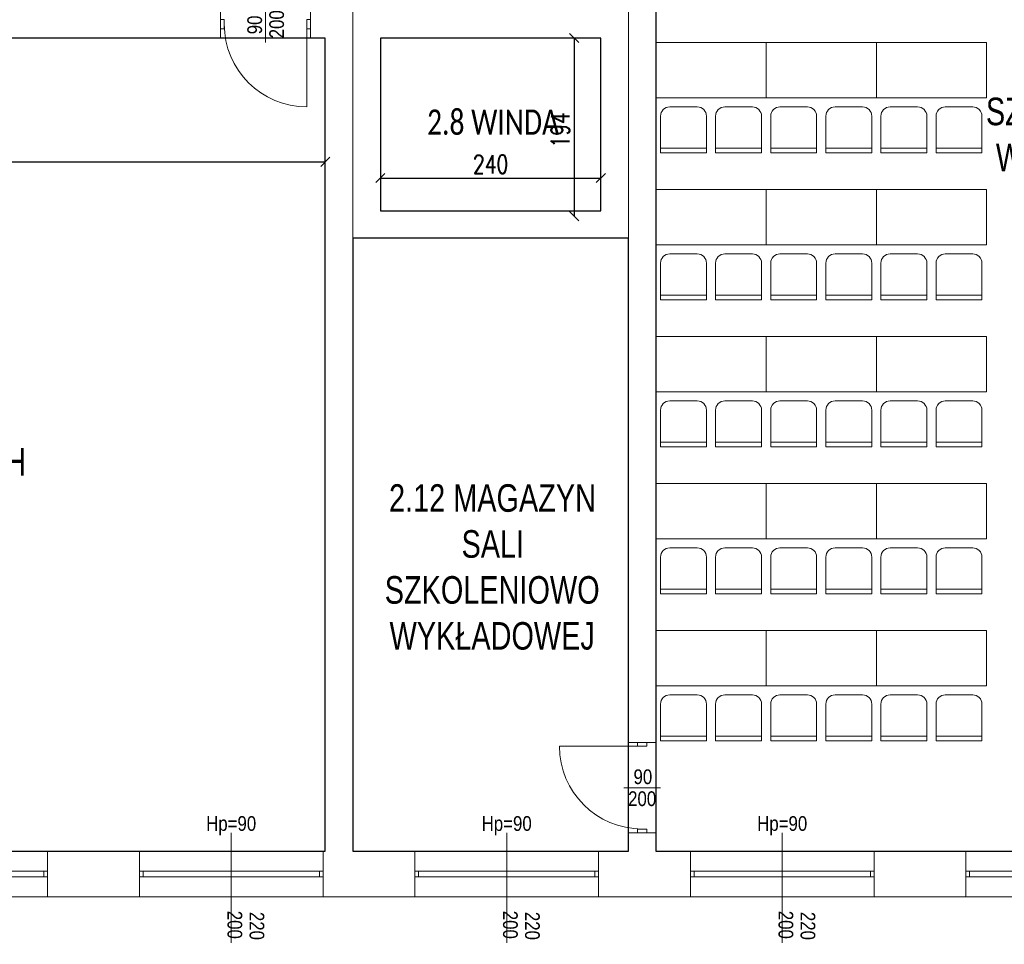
# Model space of a CAD drawing. Header units: metres. Extents: x 8472212 to 8494180, y 5728195 to 5779639.
# Tile 22 of 106: x 8476707 to 8477779, y 5733680 to 5734687. Entities that reach past the tile are written whole.
import ezdxf
from ezdxf.enums import TextEntityAlignment as Align

# ---------------------------------------------------------------- set-up
doc = ezdxf.new("R2010")
doc.units = ezdxf.units.M
doc.header["$MEASUREMENT"] = 0
doc.layers.get('0').update_dxf_attribs({"color": 250, "linetype": 'CONTINUOUS'})
doc.layers.get('Defpoints').update_dxf_attribs({"linetype": 'CONTINUOUS'})
doc.layers.add('!!powierzchnie', color=31, linetype='CONTINUOUS', plot=False)
doc.layers.add('!montaz', color=253, linetype='CONTINUOUS', lineweight=9, transparency=0.5)
for name, color, linetype, lineweight in [('!opisy', 255, 'CONTINUOUS', 9), ('!parapety', 21, 'CONTINUOUS', 9), ('!stolarka zew', 4, 'CONTINUOUS', 9), ('!ściany konstrukcyjne', 7, 'CONTINUOUS', 18), ('000 RZUTY STOLARKA DRZWIOWA WEW', 151, 'CONTINUOUS', 9), ('opisy', 2, 'CONTINUOUS', 5), ('opisy ramki linie', 101, 'CONTINUOUS', 5)]:
    doc.layers.add(name, color=color, linetype=linetype, lineweight=lineweight)
doc.styles.add('opis mały', font='ARIALN.TTF', dxfattribs={"height": 16})
doc.styles.get("Standard").update_dxf_attribs({"font": 'Simplex.SHX', "width": 0.75})
doc.dimstyles.new('ISO-25', dxfattribs={"dimtxt": 20, "dimasz": 10, "dimexe": 1.25, "dimexo": 0.625, "dimgap": 5, "dimtad": 1, "dimdec": 0, "dimtxsty": 'Standard', "dimblk": 'OBLIQUE', "dimcen": 2.5, "dimse1": 1, "dimse2": 1, "dimadec": 0, "dimazin": 0, "dimtfac": 1, "dimtdec": 0, "dimtmove": 0, "dimatfit": 3, "dimfxl": 1, "dimarcsym": 0})

# ---------------------------------------------------------------- blocks, each defined once
blk = doc.blocks.new('_Oblique')
at = {"color": 0, "linetype": 'ByBlock', "lineweight": -2}
blk.add_line((-0.5, -0.5), (0.5, 0.5), dxfattribs=at)
blk = doc.blocks.new('*D517')
at = {"layer": '!opisy', "color": 0, "linetype": 'Continuous', "lineweight": -2, "transparency": 16777216}
blk.add_line((8476146.1, 5734666.8), (8476146.1, 5733781.8), dxfattribs=at)
at = {"layer": 'Defpoints', "color": 0, "linetype": 'Continuous', "transparency": 16777216}
for p in [(8477039.5, 5734666.8), (8476146.1, 5733781.8), (8477039.5, 5733781.8)]:
    blk.add_point(p, dxfattribs=at)
at = {"layer": '!opisy', "color": 0, "linetype": 'Continuous', "lineweight": -2, "transparency": 16777216, "xscale": 10, "yscale": 10, "zscale": 10}
for p, rotation in [((8476146.1, 5734666.8), 90), ((8476146.1, 5733781.8), 270)]:
    blk.add_blockref('_Oblique', p, dxfattribs=dict(at, rotation=rotation))
at = {"layer": '!opisy', "color": 0, "linetype": 'Continuous', "transparency": 16777216, "insert": (8476131.1, 5734201.8), "char_height": 20, "attachment_point": 5, "rotation": 90}
blk.add_mtext('885', dxfattribs=at)
blk = doc.blocks.new('*D518')
at = {"layer": '!opisy', "color": 0, "linetype": 'Continuous', "lineweight": -2, "transparency": 16777216}
blk.add_line((8475924.5, 5734532.1), (8477039.5, 5734532.1), dxfattribs=at)
at = {"layer": 'Defpoints', "color": 0, "linetype": 'Continuous', "transparency": 16777216}
for p in [(8475924.5, 5734681.8), (8477039.5, 5734681.8), (8477039.5, 5734532.1)]:
    blk.add_point(p, dxfattribs=at)
at = {"layer": '!opisy', "color": 0, "linetype": 'Continuous', "lineweight": -2, "transparency": 16777216, "xscale": 10, "yscale": 10, "zscale": 10, "rotation": 180}
blk.add_blockref('_Oblique', (8475924.5, 5734532.1), dxfattribs=at)
at = {"layer": '!opisy', "color": 0, "linetype": 'Continuous', "lineweight": -2, "transparency": 16777216, "xscale": 10, "yscale": 10, "zscale": 10}
blk.add_blockref('_Oblique', (8477039.5, 5734532.1), dxfattribs=at)
at = {"layer": '!opisy', "color": 0, "linetype": 'Continuous', "transparency": 16777216, "insert": (8476482, 5734547.1), "char_height": 20, "attachment_point": 5}
blk.add_mtext('1115', dxfattribs=at)
blk = doc.blocks.new('*D526')
at = {"layer": '!opisy', "color": 0, "linetype": 'Continuous', "lineweight": -2, "transparency": 16777216}
blk.add_line((8477310.4, 5734666.8), (8477310.4, 5734472.8), dxfattribs=at)
at = {"layer": 'Defpoints', "color": 0, "linetype": 'Continuous', "transparency": 16777216}
for p in [(8477339.5, 5734666.8), (8477310.4, 5734472.8), (8477345.5, 5734472.8)]:
    blk.add_point(p, dxfattribs=at)
at = {"layer": '!opisy', "color": 0, "linetype": 'Continuous', "lineweight": -2, "transparency": 16777216, "xscale": 10, "yscale": 10, "zscale": 10}
for p, rotation in [((8477310.4, 5734666.8), 90), ((8477310.4, 5734472.8), 270)]:
    blk.add_blockref('_Oblique', p, dxfattribs=dict(at, rotation=rotation))
at = {"layer": '!opisy', "color": 0, "linetype": 'Continuous', "transparency": 16777216, "insert": (8477295.4, 5734566.8), "char_height": 20, "attachment_point": 5, "rotation": 90}
blk.add_mtext('194', dxfattribs=at)
blk = doc.blocks.new('*D527')
at = {"layer": '!opisy', "color": 0, "linetype": 'Continuous', "lineweight": -2, "transparency": 16777216}
blk.add_line((8477099.5, 5734514.4), (8477339.5, 5734514.4), dxfattribs=at)
at = {"layer": 'Defpoints', "color": 0, "linetype": 'Continuous', "transparency": 16777216}
for p in [(8477339.5, 5734514.4), (8477099.5, 5734478.8), (8477339.5, 5734478.8)]:
    blk.add_point(p, dxfattribs=at)
at = {"layer": '!opisy', "color": 0, "linetype": 'Continuous', "lineweight": -2, "transparency": 16777216, "xscale": 10, "yscale": 10, "zscale": 10, "rotation": 180}
blk.add_blockref('_Oblique', (8477099.5, 5734514.4), dxfattribs=at)
at = {"layer": '!opisy', "color": 0, "linetype": 'Continuous', "lineweight": -2, "transparency": 16777216, "xscale": 10, "yscale": 10, "zscale": 10}
blk.add_blockref('_Oblique', (8477339.5, 5734514.4), dxfattribs=at)
at = {"layer": '!opisy', "color": 0, "linetype": 'Continuous', "transparency": 16777216, "insert": (8477219.5, 5734529.4), "char_height": 20, "attachment_point": 5}
blk.add_mtext('240', dxfattribs=at)
blk = doc.blocks.new('*D539')
at = {"layer": '!opisy', "color": 0, "linetype": 'Continuous', "lineweight": -2, "transparency": 16777216}
blk.add_line((8478195.7, 5735747.3), (8478195.7, 5733781.8), dxfattribs=at)
at = {"layer": 'Defpoints', "color": 0, "linetype": 'Continuous', "transparency": 16777216}
for p in [(8477399.5, 5735747.3), (8477399.5, 5733781.8), (8478195.7, 5733781.8)]:
    blk.add_point(p, dxfattribs=at)
at = {"layer": '!opisy', "color": 0, "linetype": 'Continuous', "lineweight": -2, "transparency": 16777216, "xscale": 10, "yscale": 10, "zscale": 10}
for p, rotation in [((8478195.7, 5735747.3), 90), ((8478195.7, 5733781.8), 270)]:
    blk.add_blockref('_Oblique', p, dxfattribs=dict(at, rotation=rotation))
at = {"layer": '!opisy', "color": 0, "linetype": 'Continuous', "transparency": 16777216, "insert": (8478180.7, 5735098.3), "char_height": 20, "attachment_point": 5, "rotation": 90}
blk.add_mtext('1966', dxfattribs=at)
blk = doc.blocks.new('*U463')
for p, q in [((34, 5), (30, 5)), ((34, -5), (34, 5)), ((124, -5), (124, 5)), ((124, 5), (128, 5)), ((124, 0), (124, -90)), ((34, -5), (30, -5)), ((124, -5), (128, -5))]:
    blk.add_line(p, q)
blk.add_arc((124, 0), 90, 180, 270)
at = {"layer": 'opisy'}
blk.add_line((79, -20), (79, 20), dxfattribs=at)
at = {"layer": 'opisy', "style": 'opis mały', "flags": 8}
for tag, p in [('SZEROKOŚĆ_DRZWI_AUTO', (75.1, -0.7)), ('WYSOKOŚĆ_DRZWI', (99, 0))]:
    blk.add_attdef(tag, text='', height=16, rotation=90, dxfattribs=at).set_placement(p, align=Align.CENTER)
blk = doc.blocks.new('*U464')
for p, q in [((44, 0), (44, 90)), ((44, 5), (40, 5)), ((44, 5), (44, -5)), ((134, 5), (138, 5)), ((134, 5), (134, -5)), ((44, -5), (40, -5)), ((134, -5), (138, -5))]:
    blk.add_line(p, q)
blk.add_arc((44, 0), 90, 0, 90)
at = {"layer": 'opisy'}
blk.add_line((89, -20), (89, 20), dxfattribs=at)
at = {"layer": 'opisy', "style": 'opis mały', "flags": 8}
for tag, p in [('SZEROKOŚĆ_DRZWI_AUTO', (85.1, -0.7)), ('WYSOKOŚĆ_DRZWI', (109, 0))]:
    blk.add_attdef(tag, text='', height=16, rotation=90, dxfattribs=at).set_placement(p, align=Align.CENTER)
blk = doc.blocks.new('*U545')
at = {"layer": '!parapety'}
for p, q in [((7761.5, -4380.1), (7961.5, -4380.1)), ((7761.5, -4430.1), (7961.5, -4430.1))]:
    blk.add_line(p, q, dxfattribs=at)
at = {"layer": '!stolarka zew'}
for p, q in [((7961.5, -4402.1), (7761.5, -4402.1)), ((7765.5, -4402.1), (7765.5, -4408.1)), ((7957.5, -4402.1), (7957.5, -4408.1)), ((7961.5, -4408.1), (7761.5, -4408.1))]:
    blk.add_line(p, q, dxfattribs=at)
at = {"layer": '!ściany konstrukcyjne'}
for p, q in [((7761.5, -4430.1), (7761.5, -4380.1)), ((7961.5, -4430.1), (7961.5, -4380.1))]:
    blk.add_line(p, q, dxfattribs=at)
at = {"layer": 'opisy ramki linie'}
for p, q in [((7861.5, -4330.1), (7861.5, -4380.1)), ((7861.5, -4380.1), (7861.5, -4450.1))]:
    blk.add_line(p, q, dxfattribs=at)
at = {"layer": 'opisy', "style": 'opis mały', "flags": 8}
for tag, p in [('SZEROKOŚĆ_OKNO', (7857.5, -4365.1)), ('WYSOKOŚĆ_OKNO', (7881.5, -4363.9))]:
    blk.add_attdef(tag, p, '', height=16, rotation=90, dxfattribs=at)
blk.add_attdef('WYSOKOŚĆ_PARAPETU', text='', height=16, dxfattribs=at).set_placement((7861.5, -4460.1), align=Align.MIDDLE_CENTER)
blk = doc.blocks.new('*U546')
at = {"layer": '!parapety'}
for p, q in [((7761.5, -4380.1), (7961.5, -4380.1)), ((7761.5, -4430.1), (7961.5, -4430.1))]:
    blk.add_line(p, q, dxfattribs=at)
at = {"layer": '!stolarka zew'}
for p, q in [((7961.5, -4402.1), (7761.5, -4402.1)), ((7765.5, -4402.1), (7765.5, -4408.1)), ((7957.5, -4402.1), (7957.5, -4408.1)), ((7961.5, -4408.1), (7761.5, -4408.1))]:
    blk.add_line(p, q, dxfattribs=at)
at = {"layer": '!ściany konstrukcyjne'}
for p, q in [((7761.5, -4430.1), (7761.5, -4380.1)), ((7961.5, -4430.1), (7961.5, -4380.1))]:
    blk.add_line(p, q, dxfattribs=at)
at = {"layer": 'opisy ramki linie'}
for p, q in [((7861.5, -4330.1), (7861.5, -4380.1)), ((7861.5, -4380.1), (7861.5, -4450.1))]:
    blk.add_line(p, q, dxfattribs=at)
at = {"layer": 'opisy', "style": 'opis mały', "flags": 8}
for tag, p in [('SZEROKOŚĆ_OKNO', (7857.5, -4365.1)), ('WYSOKOŚĆ_OKNO', (7881.5, -4363.9))]:
    blk.add_attdef(tag, p, '', height=16, rotation=90, dxfattribs=at)
blk.add_attdef('WYSOKOŚĆ_PARAPETU', text='', height=16, dxfattribs=at).set_placement((7861.5, -4460.1), align=Align.MIDDLE_CENTER)
blk = doc.blocks.new('*U547')
at = {"layer": '!parapety'}
for p, q in [((7761.5, -4380.1), (7961.5, -4380.1)), ((7761.5, -4430.1), (7961.5, -4430.1))]:
    blk.add_line(p, q, dxfattribs=at)
at = {"layer": '!stolarka zew'}
for p, q in [((7961.5, -4402.1), (7761.5, -4402.1)), ((7765.5, -4402.1), (7765.5, -4408.1)), ((7957.5, -4402.1), (7957.5, -4408.1)), ((7961.5, -4408.1), (7761.5, -4408.1))]:
    blk.add_line(p, q, dxfattribs=at)
at = {"layer": '!ściany konstrukcyjne'}
for p, q in [((7761.5, -4430.1), (7761.5, -4380.1)), ((7961.5, -4430.1), (7961.5, -4380.1))]:
    blk.add_line(p, q, dxfattribs=at)
at = {"layer": 'opisy ramki linie'}
for p, q in [((7861.5, -4330.1), (7861.5, -4380.1)), ((7861.5, -4380.1), (7861.5, -4450.1))]:
    blk.add_line(p, q, dxfattribs=at)
at = {"layer": 'opisy', "style": 'opis mały', "flags": 8}
for tag, p in [('SZEROKOŚĆ_OKNO', (7857.5, -4365.1)), ('WYSOKOŚĆ_OKNO', (7881.5, -4363.9))]:
    blk.add_attdef(tag, p, '', height=16, rotation=90, dxfattribs=at)
blk.add_attdef('WYSOKOŚĆ_PARAPETU', text='', height=16, dxfattribs=at).set_placement((7861.5, -4460.1), align=Align.MIDDLE_CENTER)
blk = doc.blocks.new('*U541')
at = {"layer": '!parapety'}
for p, q in [((7761.5, -4380.1), (7961.5, -4380.1)), ((7761.5, -4430.1), (7961.5, -4430.1))]:
    blk.add_line(p, q, dxfattribs=at)
at = {"layer": '!stolarka zew'}
for p, q in [((7961.5, -4402.1), (7761.5, -4402.1)), ((7765.5, -4402.1), (7765.5, -4408.1)), ((7957.5, -4402.1), (7957.5, -4408.1)), ((7961.5, -4408.1), (7761.5, -4408.1))]:
    blk.add_line(p, q, dxfattribs=at)
at = {"layer": '!ściany konstrukcyjne'}
for p, q in [((7761.5, -4430.1), (7761.5, -4380.1)), ((7961.5, -4430.1), (7961.5, -4380.1))]:
    blk.add_line(p, q, dxfattribs=at)
at = {"layer": 'opisy ramki linie'}
for p, q in [((7861.5, -4330.1), (7861.5, -4380.1)), ((7861.5, -4380.1), (7861.5, -4450.1))]:
    blk.add_line(p, q, dxfattribs=at)
at = {"layer": 'opisy', "style": 'opis mały', "flags": 8}
for tag, p in [('SZEROKOŚĆ_OKNO', (7857.5, -4365.1)), ('WYSOKOŚĆ_OKNO', (7881.5, -4363.9))]:
    blk.add_attdef(tag, p, '', height=16, rotation=90, dxfattribs=at)
blk.add_attdef('WYSOKOŚĆ_PARAPETU', text='', height=16, dxfattribs=at).set_placement((7861.5, -4460.1), align=Align.MIDDLE_CENTER)
blk = doc.blocks.new('*U542')
at = {"layer": '!parapety'}
for p, q in [((7761.5, -4380.1), (7961.5, -4380.1)), ((7761.5, -4430.1), (7961.5, -4430.1))]:
    blk.add_line(p, q, dxfattribs=at)
at = {"layer": '!stolarka zew'}
for p, q in [((7961.5, -4402.1), (7761.5, -4402.1)), ((7765.5, -4402.1), (7765.5, -4408.1)), ((7957.5, -4402.1), (7957.5, -4408.1)), ((7961.5, -4408.1), (7761.5, -4408.1))]:
    blk.add_line(p, q, dxfattribs=at)
at = {"layer": '!ściany konstrukcyjne'}
for p, q in [((7761.5, -4430.1), (7761.5, -4380.1)), ((7961.5, -4430.1), (7961.5, -4380.1))]:
    blk.add_line(p, q, dxfattribs=at)
at = {"layer": 'opisy ramki linie'}
for p, q in [((7861.5, -4330.1), (7861.5, -4380.1)), ((7861.5, -4380.1), (7861.5, -4450.1))]:
    blk.add_line(p, q, dxfattribs=at)
at = {"layer": 'opisy', "style": 'opis mały', "flags": 8}
for tag, p in [('SZEROKOŚĆ_OKNO', (7857.5, -4365.1)), ('WYSOKOŚĆ_OKNO', (7881.5, -4363.9))]:
    blk.add_attdef(tag, p, '', height=16, rotation=90, dxfattribs=at)
blk.add_attdef('WYSOKOŚĆ_PARAPETU', text='', height=16, dxfattribs=at).set_placement((7861.5, -4460.1), align=Align.MIDDLE_CENTER)

msp = doc.modelspace()

# ---------------------------------------------------------------- linework, layer by layer
at = {"layer": '!!powierzchnie', "linetype": 'Continuous'}
for points in [[(8477399.5, 5735747.3), (8477399.5, 5733781.8), (8478349.5, 5733781.8), (8478349.5, 5735747.3), (8477399.5, 5735747.3)], [(8475924.5, 5734666.8), (8475924.5, 5733781.8), (8477039.5, 5733781.8), (8477039.5, 5734666.8), (8475924.5, 5734666.8)], [(8477099.5, 5734666.8), (8477099.5, 5734478.8), (8477339.5, 5734478.8), (8477339.5, 5734666.8), (8477099.5, 5734666.8)], [(8477369.5, 5734448.8), (8477069.5, 5734448.8), (8477069.5, 5733781.8), (8477369.5, 5733781.8), (8477369.5, 5734448.8)]]:
    msp.add_lwpolyline(points, dxfattribs=at)
at = {"layer": '!montaz', "linetype": 'Continuous'}
for p, q in [((8477454.5, 5734546.8), (8477404.5, 5734546.8)), ((8477464.5, 5734546.8), (8477514.5, 5734546.8)), ((8477574.5, 5734546.8), (8477524.5, 5734546.8)), ((8477584.5, 5734546.8), (8477634.5, 5734546.8)), ((8477694.5, 5734546.8), (8477644.5, 5734546.8)), ((8477704.5, 5734546.8), (8477754.5, 5734546.8)), ((8477454.5, 5734541.8), (8477404.5, 5734541.8)), ((8477464.5, 5734541.8), (8477514.5, 5734541.8)), ((8477574.5, 5734541.8), (8477524.5, 5734541.8)), ((8477584.5, 5734541.8), (8477634.5, 5734541.8)), ((8477694.5, 5734541.8), (8477644.5, 5734541.8)), ((8477704.5, 5734541.8), (8477754.5, 5734541.8)), ((8477454.5, 5734386.8), (8477404.5, 5734386.8)), ((8477464.5, 5734386.8), (8477514.5, 5734386.8)), ((8477574.5, 5734386.8), (8477524.5, 5734386.8)), ((8477584.5, 5734386.8), (8477634.5, 5734386.8)), ((8477694.5, 5734386.8), (8477644.5, 5734386.8)), ((8477704.5, 5734386.8), (8477754.5, 5734386.8)), ((8477454.5, 5734381.8), (8477404.5, 5734381.8)), ((8477464.5, 5734381.8), (8477514.5, 5734381.8)), ((8477574.5, 5734381.8), (8477524.5, 5734381.8)), ((8477584.5, 5734381.8), (8477634.5, 5734381.8)), ((8477694.5, 5734381.8), (8477644.5, 5734381.8)), ((8477704.5, 5734381.8), (8477754.5, 5734381.8)), ((8477454.5, 5734226.8), (8477404.5, 5734226.8)), ((8477464.5, 5734226.8), (8477514.5, 5734226.8)), ((8477574.5, 5734226.8), (8477524.5, 5734226.8)), ((8477584.5, 5734226.8), (8477634.5, 5734226.8)), ((8477694.5, 5734226.8), (8477644.5, 5734226.8)), ((8477704.5, 5734226.8), (8477754.5, 5734226.8)), ((8477454.5, 5734221.8), (8477404.5, 5734221.8)), ((8477464.5, 5734221.8), (8477514.5, 5734221.8)), ((8477574.5, 5734221.8), (8477524.5, 5734221.8)), ((8477584.5, 5734221.8), (8477634.5, 5734221.8)), ((8477694.5, 5734221.8), (8477644.5, 5734221.8)), ((8477704.5, 5734221.8), (8477754.5, 5734221.8)), ((8477454.5, 5734066.8), (8477404.5, 5734066.8)), ((8477464.5, 5734066.8), (8477514.5, 5734066.8)), ((8477574.5, 5734066.8), (8477524.5, 5734066.8)), ((8477584.5, 5734066.8), (8477634.5, 5734066.8)), ((8477694.5, 5734066.8), (8477644.5, 5734066.8)), ((8477704.5, 5734066.8), (8477754.5, 5734066.8)), ((8477454.5, 5734061.8), (8477404.5, 5734061.8)), ((8477464.5, 5734061.8), (8477514.5, 5734061.8)), ((8477574.5, 5734061.8), (8477524.5, 5734061.8)), ((8477584.5, 5734061.8), (8477634.5, 5734061.8)), ((8477694.5, 5734061.8), (8477644.5, 5734061.8)), ((8477704.5, 5734061.8), (8477754.5, 5734061.8)), ((8477454.5, 5733906.8), (8477404.5, 5733906.8)), ((8477464.5, 5733906.8), (8477514.5, 5733906.8)), ((8477574.5, 5733906.8), (8477524.5, 5733906.8)), ((8477584.5, 5733906.8), (8477634.5, 5733906.8)), ((8477694.5, 5733906.8), (8477644.5, 5733906.8)), ((8477704.5, 5733906.8), (8477754.5, 5733906.8)), ((8477454.5, 5733901.8), (8477404.5, 5733901.8)), ((8477464.5, 5733901.8), (8477514.5, 5733901.8)), ((8477574.5, 5733901.8), (8477524.5, 5733901.8)), ((8477584.5, 5733901.8), (8477634.5, 5733901.8)), ((8477694.5, 5733901.8), (8477644.5, 5733901.8)), ((8477704.5, 5733901.8), (8477754.5, 5733901.8))]:
    msp.add_line(p, q, dxfattribs=at)
for points in [[(8477399.5, 5734661.8), (8477519.5, 5734661.8), (8477519.5, 5734601.8), (8477399.5, 5734601.8), (8477399.5, 5734661.8)], [(8477519.5, 5734661.8), (8477639.5, 5734661.8), (8477639.5, 5734601.8), (8477519.5, 5734601.8), (8477519.5, 5734661.8)], [(8477639.5, 5734661.8), (8477759.5, 5734661.8), (8477759.5, 5734601.8), (8477639.5, 5734601.8), (8477639.5, 5734661.8)], [(8477399.5, 5734501.8), (8477519.5, 5734501.8), (8477519.5, 5734441.8), (8477399.5, 5734441.8), (8477399.5, 5734501.8)], [(8477519.5, 5734501.8), (8477639.5, 5734501.8), (8477639.5, 5734441.8), (8477519.5, 5734441.8), (8477519.5, 5734501.8)], [(8477639.5, 5734501.8), (8477759.5, 5734501.8), (8477759.5, 5734441.8), (8477639.5, 5734441.8), (8477639.5, 5734501.8)], [(8477399.5, 5734341.8), (8477519.5, 5734341.8), (8477519.5, 5734281.8), (8477399.5, 5734281.8), (8477399.5, 5734341.8)], [(8477519.5, 5734341.8), (8477639.5, 5734341.8), (8477639.5, 5734281.8), (8477519.5, 5734281.8), (8477519.5, 5734341.8)], [(8477639.5, 5734341.8), (8477759.5, 5734341.8), (8477759.5, 5734281.8), (8477639.5, 5734281.8), (8477639.5, 5734341.8)], [(8477399.5, 5734181.8), (8477519.5, 5734181.8), (8477519.5, 5734121.8), (8477399.5, 5734121.8), (8477399.5, 5734181.8)], [(8477519.5, 5734181.8), (8477639.5, 5734181.8), (8477639.5, 5734121.8), (8477519.5, 5734121.8), (8477519.5, 5734181.8)], [(8477639.5, 5734181.8), (8477759.5, 5734181.8), (8477759.5, 5734121.8), (8477639.5, 5734121.8), (8477639.5, 5734181.8)], [(8477399.5, 5734021.8), (8477519.5, 5734021.8), (8477519.5, 5733961.8), (8477399.5, 5733961.8), (8477399.5, 5734021.8)], [(8477519.5, 5734021.8), (8477639.5, 5734021.8), (8477639.5, 5733961.8), (8477519.5, 5733961.8), (8477519.5, 5734021.8)], [(8477639.5, 5734021.8), (8477759.5, 5734021.8), (8477759.5, 5733961.8), (8477639.5, 5733961.8), (8477639.5, 5734021.8)]]:
    msp.add_lwpolyline(points, dxfattribs=at)
for points in [[(8477454.5, 5734581.8), (8477454.5, 5734541.8), (8477404.5, 5734541.8), (8477404.5, 5734581.8, -0.414214), (8477414.5, 5734591.8), (8477444.5, 5734591.8, -0.414214)], [(8477464.5, 5734581.8), (8477464.5, 5734541.8), (8477514.5, 5734541.8), (8477514.5, 5734581.8, 0.414214), (8477504.5, 5734591.8), (8477474.5, 5734591.8, 0.414214)], [(8477574.5, 5734581.8), (8477574.5, 5734541.8), (8477524.5, 5734541.8), (8477524.5, 5734581.8, -0.414214), (8477534.5, 5734591.8), (8477564.5, 5734591.8, -0.414214)], [(8477584.5, 5734581.8), (8477584.5, 5734541.8), (8477634.5, 5734541.8), (8477634.5, 5734581.8, 0.414214), (8477624.5, 5734591.8), (8477594.5, 5734591.8, 0.414214)], [(8477694.5, 5734581.8), (8477694.5, 5734541.8), (8477644.5, 5734541.8), (8477644.5, 5734581.8, -0.414214), (8477654.5, 5734591.8), (8477684.5, 5734591.8, -0.414214)], [(8477704.5, 5734581.8), (8477704.5, 5734541.8), (8477754.5, 5734541.8), (8477754.5, 5734581.8, 0.414214), (8477744.5, 5734591.8), (8477714.5, 5734591.8, 0.414214)], [(8477454.5, 5734421.8), (8477454.5, 5734381.8), (8477404.5, 5734381.8), (8477404.5, 5734421.8, -0.414214), (8477414.5, 5734431.8), (8477444.5, 5734431.8, -0.414214)], [(8477464.5, 5734421.8), (8477464.5, 5734381.8), (8477514.5, 5734381.8), (8477514.5, 5734421.8, 0.414214), (8477504.5, 5734431.8), (8477474.5, 5734431.8, 0.414214)], [(8477574.5, 5734421.8), (8477574.5, 5734381.8), (8477524.5, 5734381.8), (8477524.5, 5734421.8, -0.414214), (8477534.5, 5734431.8), (8477564.5, 5734431.8, -0.414214)], [(8477584.5, 5734421.8), (8477584.5, 5734381.8), (8477634.5, 5734381.8), (8477634.5, 5734421.8, 0.414214), (8477624.5, 5734431.8), (8477594.5, 5734431.8, 0.414214)], [(8477694.5, 5734421.8), (8477694.5, 5734381.8), (8477644.5, 5734381.8), (8477644.5, 5734421.8, -0.414214), (8477654.5, 5734431.8), (8477684.5, 5734431.8, -0.414214)], [(8477704.5, 5734421.8), (8477704.5, 5734381.8), (8477754.5, 5734381.8), (8477754.5, 5734421.8, 0.414214), (8477744.5, 5734431.8), (8477714.5, 5734431.8, 0.414214)], [(8477454.5, 5734261.8), (8477454.5, 5734221.8), (8477404.5, 5734221.8), (8477404.5, 5734261.8, -0.414214), (8477414.5, 5734271.8), (8477444.5, 5734271.8, -0.414214)], [(8477464.5, 5734261.8), (8477464.5, 5734221.8), (8477514.5, 5734221.8), (8477514.5, 5734261.8, 0.414214), (8477504.5, 5734271.8), (8477474.5, 5734271.8, 0.414214)], [(8477574.5, 5734261.8), (8477574.5, 5734221.8), (8477524.5, 5734221.8), (8477524.5, 5734261.8, -0.414214), (8477534.5, 5734271.8), (8477564.5, 5734271.8, -0.414214)], [(8477584.5, 5734261.8), (8477584.5, 5734221.8), (8477634.5, 5734221.8), (8477634.5, 5734261.8, 0.414214), (8477624.5, 5734271.8), (8477594.5, 5734271.8, 0.414214)], [(8477694.5, 5734261.8), (8477694.5, 5734221.8), (8477644.5, 5734221.8), (8477644.5, 5734261.8, -0.414214), (8477654.5, 5734271.8), (8477684.5, 5734271.8, -0.414214)], [(8477704.5, 5734261.8), (8477704.5, 5734221.8), (8477754.5, 5734221.8), (8477754.5, 5734261.8, 0.414214), (8477744.5, 5734271.8), (8477714.5, 5734271.8, 0.414214)], [(8477454.5, 5734101.8), (8477454.5, 5734061.8), (8477404.5, 5734061.8), (8477404.5, 5734101.8, -0.414214), (8477414.5, 5734111.8), (8477444.5, 5734111.8, -0.414214)], [(8477464.5, 5734101.8), (8477464.5, 5734061.8), (8477514.5, 5734061.8), (8477514.5, 5734101.8, 0.414214), (8477504.5, 5734111.8), (8477474.5, 5734111.8, 0.414214)], [(8477574.5, 5734101.8), (8477574.5, 5734061.8), (8477524.5, 5734061.8), (8477524.5, 5734101.8, -0.414214), (8477534.5, 5734111.8), (8477564.5, 5734111.8, -0.414214)], [(8477584.5, 5734101.8), (8477584.5, 5734061.8), (8477634.5, 5734061.8), (8477634.5, 5734101.8, 0.414214), (8477624.5, 5734111.8), (8477594.5, 5734111.8, 0.414214)], [(8477694.5, 5734101.8), (8477694.5, 5734061.8), (8477644.5, 5734061.8), (8477644.5, 5734101.8, -0.414214), (8477654.5, 5734111.8), (8477684.5, 5734111.8, -0.414214)], [(8477704.5, 5734101.8), (8477704.5, 5734061.8), (8477754.5, 5734061.8), (8477754.5, 5734101.8, 0.414214), (8477744.5, 5734111.8), (8477714.5, 5734111.8, 0.414214)], [(8477454.5, 5733941.8), (8477454.5, 5733901.8), (8477404.5, 5733901.8), (8477404.5, 5733941.8, -0.414214), (8477414.5, 5733951.8), (8477444.5, 5733951.8, -0.414214)], [(8477464.5, 5733941.8), (8477464.5, 5733901.8), (8477514.5, 5733901.8), (8477514.5, 5733941.8, 0.414214), (8477504.5, 5733951.8), (8477474.5, 5733951.8, 0.414214)], [(8477574.5, 5733941.8), (8477574.5, 5733901.8), (8477524.5, 5733901.8), (8477524.5, 5733941.8, -0.414214), (8477534.5, 5733951.8), (8477564.5, 5733951.8, -0.414214)], [(8477584.5, 5733941.8), (8477584.5, 5733901.8), (8477634.5, 5733901.8), (8477634.5, 5733941.8, 0.414214), (8477624.5, 5733951.8), (8477594.5, 5733951.8, 0.414214)], [(8477694.5, 5733941.8), (8477694.5, 5733901.8), (8477644.5, 5733901.8), (8477644.5, 5733941.8, -0.414214), (8477654.5, 5733951.8), (8477684.5, 5733951.8, -0.414214)], [(8477704.5, 5733941.8), (8477704.5, 5733901.8), (8477754.5, 5733901.8), (8477754.5, 5733941.8, 0.414214), (8477744.5, 5733951.8), (8477714.5, 5733951.8, 0.414214)]]:
    msp.add_lwpolyline(points, format="xyb", close=True, dxfattribs=at)
at = {"layer": '!ściany konstrukcyjne', "linetype": 'Continuous'}
for p, q in [((8477399.5, 5734796.8), (8477399.5, 5733899.8)), ((8476925.5, 5734696.8), (8476925.5, 5734666.8)), ((8477023.5, 5734696.8), (8477023.5, 5734666.8)), ((8477369.5, 5734696.8), (8477369.5, 5733899.8)), ((8475924.5, 5734666.8), (8476925.5, 5734666.8)), ((8477023.5, 5734666.8), (8477039.5, 5734666.8)), ((8477039.5, 5734666.8), (8477039.5, 5733781.8)), ((8477069.5, 5733781.8), (8477069.5, 5734666.8)), ((8477399.5, 5733899.8), (8477369.5, 5733899.8)), ((8477399.5, 5733801.8), (8477369.5, 5733801.8)), ((8476737, 5733781.8), (8476837, 5733781.8)), ((8477037, 5733781.8), (8477039.5, 5733781.8)), ((8477069.5, 5733781.8), (8477137, 5733781.8)), ((8477337, 5733781.8), (8477369.5, 5733781.8)), ((8477399.5, 5733781.8), (8477437, 5733781.8)), ((8477637, 5733781.8), (8477737, 5733781.8))]:
    msp.add_line(p, q, dxfattribs=at)
for points in [[(8477069.5, 5734696.8), (8477069.5, 5734448.8), (8477369.5, 5734448.8), (8477369.5, 5734696.8)], [(8477099.5, 5734666.8), (8477099.5, 5734478.8), (8477339.5, 5734478.8), (8477339.5, 5734666.8)]]:
    msp.add_lwpolyline(points, close=True, dxfattribs=at)
for points in [[(8477369.5, 5733801.8), (8477369.5, 5733781.8)], [(8477399.5, 5733781.8), (8477399.5, 5733801.8)], [(8476837, 5733731.8), (8476737, 5733731.8)], [(8477137, 5733731.8), (8477037, 5733731.8)], [(8477437, 5733731.8), (8477337, 5733731.8)], [(8477737, 5733731.8), (8477637, 5733731.8)]]:
    msp.add_lwpolyline(points, dxfattribs=at)

# ---------------------------------------------------------------- block references
at = {"layer": '!ściany konstrukcyjne'}
ref = msp.add_blockref('*U542', (8468775.6, 5729351.7), dxfattribs=dict(at, xscale=-1, rotation=180))
ref.add_attrib('WYSOKOŚĆ_OKNO', '220', (8476657, 5733715.6), dxfattribs={"layer": 'opisy', "height": 16, "rotation": 270, "style": 'opis mały'})
ref.add_attrib('WYSOKOŚĆ_PARAPETU', 'Hp=90', dxfattribs={"layer": 'opisy', "height": 16, "style": 'opis mały'}).set_placement((8476637, 5733811.8), align=Align.MIDDLE_CENTER)
ref.add_attrib('SZEROKOŚĆ_OKNO', '200', (8476633, 5733716.8), dxfattribs={"layer": 'opisy', "height": 16, "rotation": 270, "style": 'opis mały'})
ref = msp.add_blockref('*U541', (8469075.6, 5729351.7), dxfattribs=dict(at, xscale=-1, rotation=180))
ref.add_attrib('WYSOKOŚĆ_OKNO', '220', (8476957, 5733715.6), dxfattribs={"layer": 'opisy', "height": 16, "rotation": 270, "style": 'opis mały'})
ref.add_attrib('WYSOKOŚĆ_PARAPETU', 'Hp=90', dxfattribs={"layer": 'opisy', "height": 16, "style": 'opis mały'}).set_placement((8476937, 5733811.8), align=Align.MIDDLE_CENTER)
ref.add_attrib('SZEROKOŚĆ_OKNO', '200', (8476933, 5733716.8), dxfattribs={"layer": 'opisy', "height": 16, "rotation": 270, "style": 'opis mały'})
ref = msp.add_blockref('*U545', (8469375.6, 5729351.7), dxfattribs=dict(at, xscale=-1, rotation=180))
ref.add_attrib('WYSOKOŚĆ_OKNO', '220', (8477257, 5733715.6), dxfattribs={"layer": 'opisy', "height": 16, "rotation": 270, "style": 'opis mały'})
ref.add_attrib('WYSOKOŚĆ_PARAPETU', 'Hp=90', dxfattribs={"layer": 'opisy', "height": 16, "style": 'opis mały'}).set_placement((8477237, 5733811.8), align=Align.MIDDLE_CENTER)
ref.add_attrib('SZEROKOŚĆ_OKNO', '200', (8477233, 5733716.8), dxfattribs={"layer": 'opisy', "height": 16, "rotation": 270, "style": 'opis mały'})
ref = msp.add_blockref('*U546', (8469675.6, 5729351.7), dxfattribs=dict(at, xscale=-1, rotation=180))
ref.add_attrib('WYSOKOŚĆ_OKNO', '220', (8477557, 5733715.6), dxfattribs={"layer": 'opisy', "height": 16, "rotation": 270, "style": 'opis mały'})
ref.add_attrib('WYSOKOŚĆ_PARAPETU', 'Hp=90', dxfattribs={"layer": 'opisy', "height": 16, "style": 'opis mały'}).set_placement((8477537, 5733811.8), align=Align.MIDDLE_CENTER)
ref.add_attrib('SZEROKOŚĆ_OKNO', '200', (8477533, 5733716.8), dxfattribs={"layer": 'opisy', "height": 16, "rotation": 270, "style": 'opis mały'})
ref = msp.add_blockref('*U547', (8469975.6, 5729351.7), dxfattribs=dict(at, xscale=-1, rotation=180))
ref.add_attrib('WYSOKOŚĆ_OKNO', '220', (8477857, 5733715.6), dxfattribs={"layer": 'opisy', "height": 16, "rotation": 270, "style": 'opis mały'})
ref.add_attrib('WYSOKOŚĆ_PARAPETU', 'Hp=90', dxfattribs={"layer": 'opisy', "height": 16, "style": 'opis mały'}).set_placement((8477837, 5733811.8), align=Align.MIDDLE_CENTER)
ref.add_attrib('SZEROKOŚĆ_OKNO', '200', (8477833, 5733716.8), dxfattribs={"layer": 'opisy', "height": 16, "rotation": 270, "style": 'opis mały'})
at = {"layer": '000 RZUTY STOLARKA DRZWIOWA WEW'}
msp.add_blockref('*U463', (8476895.5, 5734681.8), dxfattribs=at).add_auto_attribs({'SZEROKOŚĆ_DRZWI_AUTO': '90', 'WYSOKOŚĆ_DRZWI': '200'})
ref = msp.add_blockref('*U464', (8477384.5, 5733939.8), dxfattribs=dict(at, xscale=-1, rotation=90))
ref.add_attrib('SZEROKOŚĆ_DRZWI_AUTO', '90', dxfattribs={"layer": 'opisy', "height": 16, "style": 'opis mały', "flags": 8}).set_placement((8477385.3, 5733854.7), align=Align.CENTER)
ref.add_attrib('WYSOKOŚĆ_DRZWI', '200', dxfattribs={"layer": 'opisy', "height": 16, "style": 'opis mały', "flags": 8}).set_placement((8477384.5, 5733830.8), align=Align.CENTER)

# ---------------------------------------------------------------- texts
at = {"layer": '!opisy', "linetype": 'Continuous', "char_height": 30, "attachment_point": 1}
for s, width, insert in [('\\pi370.11;{\\fArial|b0|i0|c238|p34;2.11 SALA \\P\\pi330.23;SZKOLENIOWA \\P\\pi341.07;WYKŁADOWA }', 889.628, (8477428.6, 5734651.9)), ('\\pi373.32;{\\fCalibri|b0|i0|c238|p34;\\H0.91667x;2.8 WINDA}', 889.628, (8476777, 5734589)), ('\\pi247.41;{\\fArial|b0|i0|c238|p34;2.8 SALA PRAKTYCZNYCH\\P\\pi225.57;EGZAMINÓW ZAWODOWYCH}', 889.628, (8476044.6, 5734270.4)), ('\\pi66.797;{\\fArial|b0|i0|c238|p34;2.12 MAGAZYN \\P\\pi145.76;SALI \\P\\pi62.116;SZKOLENIOWO\\P\\pi67.357;WYKŁADOWEJ}', 355.432, (8477042.1, 5734181.1))]:
    msp.add_mtext_dynamic_manual_height_columns(s, width=width, gutter_width=12.5, heights=[0], dxfattribs=dict(at, insert=insert))

# ---------------------------------------------------------------- dimensions: what is measured, and where the dimension line sits
at = {"layer": '!opisy', "linetype": 'Continuous'}
for base, p1, p2, picture, middle in [((8478195.6654315, 5733781.7609014), (8477399.5316199, 5735747.2609014), (8477399.5316196, 5733781.7609014), '*D539', (8478195.6654315, 5735098.33927)), ((8476146.1, 5733781.8), (8477039.5, 5734666.8), (8477039.5, 5733781.8), '*D517', (8476146.1, 5734201.8)), ((8477310.4, 5734472.8), (8477339.5, 5734666.8), (8477345.5, 5734472.8), '*D526', (8477310.4, 5734566.8))]:
    dim = msp.add_linear_dim(base=base, p1=p1, p2=p2, angle=90, dimstyle='ISO-25', dxfattribs=at)
    dim.commit()
    dim.dimension.update_dxf_attribs({"geometry": picture, "text_midpoint": middle, "dimtype": 160})
dim = msp.add_linear_dim(base=(8477039.5, 5734532.1), p1=(8475924.5, 5734681.8), p2=(8477039.5, 5734681.8), dimstyle='ISO-25', dxfattribs=at)
dim.commit()
dim.dimension.update_dxf_attribs({"geometry": '*D518', "text_midpoint": (8476482, 5734532.1), "dimtype": 160})
dim = msp.add_linear_dim(base=(8477339.5, 5734514.4), p1=(8477099.5, 5734478.8), p2=(8477339.5, 5734478.8), dimstyle='ISO-25', dxfattribs=at)
dim.commit()
dim.dimension.update_dxf_attribs({"geometry": '*D527', "text_midpoint": (8477219.5, 5734529.4)})

doc.saveas('drawing.dxf')
